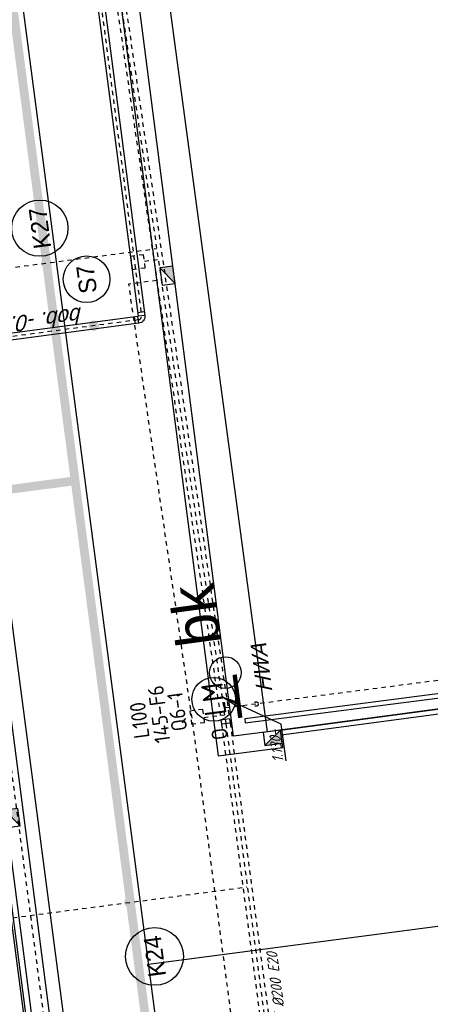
# Model space of a CAD drawing. Header units: metres. Extents: x 118052 to 118564, y 454784 to 455719.
# Tile 43 of 160: x 118246 to 118256, y 455224 to 455247. Entities that reach past the tile are written whole.
import ezdxf
from ezdxf.enums import TextEntityAlignment as Align

# ---------------------------------------------------------------- set-up
doc = ezdxf.new("R2010")
doc.units = ezdxf.units.M
doc.header["$LTSCALE"] = 0.5
for name, pattern in [('DASHED', [19.05, 12.7, -6.35]), ('Tauw_HIDDEN2', [5.6, 4, -1.6]), ('Tauw_L_Center1', [13, 8, -1.67, 1.66, -1.67]), ('Tauw_L_Center2', [6.499, 4, -0.833, 0.833, -0.833])]:
    doc.linetypes.add(name, pattern=pattern)
for name, color, linetype in [('_gebouwen', 7, 'Continuous'), ('_lijngoot', 7, 'Continuous'), ('_molgoot', 7, 'Continuous'), ('_straatkolk', 7, 'Continuous'), ('_tb13', 7, 'Continuous'), ('_verharding', 7, 'Continuous'), ('BHV plan', 7, 'Continuous'), ('EL6312--', 6, 'Continuous'), ('EL_N_A_EB00----REVISIE~-_-----', 1, 'Continuous'), ('KABELLOOP', 6, 'Continuous'), ('Koningsstal VIEUWPORT', 254, 'Continuous'), ('TOPOD25', 6, 'Continuous'), ('ZU_B_-_AL999---LR_pvc125_sdr00__18_^200~-_-----', 1, 'Continuous'), ('ZU_B_-_AL999---LR_pvc200_vbr11__18_^200~-_-----', 1, 'Continuous'), ('ZU_B_-_EL999---LK_pvc125_sdr00~H_-----', 1, 'Tauw_L_Center2'), ('ZU_B_-_EL999---LR_pvc125_sdr00~H_-----', 1, 'Tauw_L_Center2'), ('ZU_B_-_EL999---LR_pvc160_sdr00~H_-----', 1, 'Tauw_L_Center2'), ('ZU_B_-_EL999---LR_pvc200_vbr11~H_-----', 1, 'Tauw_L_Center2'), ('ZU_B_-_EL999---LR_pvc200_vbr11~W_-----', 8, 'Tauw_HIDDEN2'), ('ZU_N_-_AL999---LK_pvc125_sdr34__20_^200~M_-----', 7, 'Continuous'), ('ZU_N_-_AL999---LS_pvc160_vbr11__18_^200~N_-----', 7, 'Continuous'), ('ZU_N_-_AL999---LS_pvc160_vbr11__20_^200~M_-----', 7, 'Continuous'), ('ZU_N_-_EL999---LK_pvc125_sdr34~H_-----', 2, 'Tauw_L_Center2'), ('ZU_N_-_EL999---LS_pvc160_vbr11~H_-----', 2, 'Tauw_L_Center2'), ('ZU_N_-_EL999---LS_pvc160_vbr11~W_-----', 8, 'Continuous'), ('ZU_N_-_EL999---LU_pvc125_sdr34~H_-----', 2, 'Tauw_L_Center2'), ('ZU_N_-_EL999---LW_gvk900_vgr05~H_-----', 2, 'Tauw_L_Center1'), ('ZU_N_-_EL999---LW_gvk900_vgr05~W_-----', 2, 'Continuous'), ('ZU_N_-_EL999---SYM_STRAATKOLK~-_----c', 7, 'Tauw_L_Center2'), ('ZU_N_-_ML999---LK_pvc125_sdr34__20_^200~M_-----', 7, 'Continuous'), ('ZU_N_-_ML999---LS_pvc160_vbr11__20_^200~M_-----', 7, 'Continuous'), ('ZU_N_D_EVRH----ECODRAIN~-_-----', 253, 'Continuous')]:
    doc.layers.add(name, color=color, linetype=linetype)
doc.styles.add('BURO-018', font='Isocp.shx', dxfattribs={"height": 360})
doc.styles.add('BURO-025', font='Isocp.shx', dxfattribs={"height": 500})
doc.styles.add('ROMANS', font='tcb_ltype.shx')
doc.styles.add('TAUW-ISOCP', font='tcb_isocp.shx')
doc.styles.add('tcb_isocp', font='tcb_isocp.shx')
doc.styles.add('WB025', font='ISO.SHX', dxfattribs={"height": 2.5})

# ---------------------------------------------------------------- blocks, each defined once
blk = doc.blocks.new('*U9')
at = {"layer": '_straatkolk'}
blk.add_hatch(color=256, dxfattribs=at).paths.add_polyline_path([(0.2, -0.15), (0.2, 0.15), (-0.2, -0.15)])
blk.add_lwpolyline([(0.2, -0.15), (0.2, 0.15), (-0.2, 0.15), (-0.2, -0.15)], close=True, dxfattribs=at)
blk.add_lwpolyline([(-0.2, -0.15), (0.2, 0.15)], dxfattribs=at)
blk = doc.blocks.new('66')
at = {"linetype": 'Continuous'}
blk.add_circle((0, 0), 0.365, dxfattribs=at)
at = {"linetype": 'Continuous', "style": 'ROMANS'}
blk.add_text('bk', height=1, dxfattribs=at).set_placement((0.683, 0))
blk = doc.blocks.new('E00172')
at = {"color": 0, "linetype": 'Continuous', "const_width": 0.5}
blk.add_lwpolyline([(-2.5, 0.75), (2.5, 0.75)], dxfattribs=at)
at = {"color": 0, "linetype": 'Continuous'}
blk.add_circle((0, 3.5), 2.5, dxfattribs=at)
at = {"color": 0, "linetype": 'Continuous', "style": 'BURO-018'}
for tag, p in [('E_GKAST', (0, 11.5)), ('E_GROEP', (0, 8.5)), ('E_SGROEP', (4.5, 8.5)), ('E_ARMCODE', (0, 3.5)), ('E_SLET', (4.5, 2.5))]:
    blk.add_attdef(tag, text='', height=1.8, dxfattribs=at).set_placement(p, align=Align.MIDDLE)
blk = doc.blocks.new('A$C051E189E')
at = {"layer": 'EL6312--'}
ref = blk.add_blockref('E00172', (34380, -59145), dxfattribs=dict(at, xscale=200.0000000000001, yscale=200.0000000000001, zscale=200.0000000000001, rotation=359.9226929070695))
ref.add_attrib('E_ARMCODE', 'LM', dxfattribs={"layer": '0', "color": 2, "linetype": 'Continuous', "height": 500, "style": 'BURO-025'}).set_placement((34381, -58445), align=Align.MIDDLE)
ref.add_attrib('E_SLET', 'O', dxfattribs={"layer": '0', "color": 1, "linetype": 'Continuous', "height": 360, "style": 'BURO-018'}).set_placement((33574, -58472), align=Align.MIDDLE)
ref.add_attrib('E_GROEP', '145-F6', dxfattribs={"layer": '0', "color": 1, "linetype": 'Continuous', "height": 360, "style": 'BURO-018'}).set_placement((34205, -57156), align=Align.MIDDLE)
ref.add_attrib('E_GKAST', 'L100', dxfattribs={"layer": '0', "color": 1, "linetype": 'Continuous', "height": 360, "style": 'BURO-018'}).set_placement((34125, -56695), align=Align.MIDDLE)
ref.add_attrib('E_SGROEP', 'Q6-1', dxfattribs={"layer": '0', "color": 1, "linetype": 'Continuous', "height": 360, "style": 'BURO-018'}).set_placement((34207, -57577), align=Align.MIDDLE)
blk = doc.blocks.new('A$C6DFC50BF')
at = {"layer": 'KABELLOOP', "linetype": 'DASHED', "const_width": 200}
blk.add_lwpolyline([(39768, -43240), (39768, -55944)], dxfattribs=at)
blk.add_lwpolyline([(186089, -55944), (-17582, -55944)], close=True, dxfattribs=at)
blk = doc.blocks.new('Leidingen')
at = {"layer": 'ZU_B_-_AL999---LR_pvc200_vbr11__18_^200~-_-----'}
for p, q in [((-228618.8, -58), (-227823.9, 1200.1)), ((-229466.5, -58.1), (-228618.8, -58))]:
    blk.add_line(p, q, dxfattribs=at)
blk.add_lwpolyline([(-228079.8, 888.7), (-227823.9, 1200.1), (-227995.3, 835.3)], dxfattribs=at)
at = {"layer": 'ZU_B_-_EL999---LK_pvc125_sdr00~H_-----'}
blk.add_circle((-227640.7, 2200.1), 25, dxfattribs=at)
at = {"layer": 'ZU_B_-_EL999---LR_pvc125_sdr00~H_-----'}
blk.add_circle((-228081.9, 453.5), 50, dxfattribs=at)
at = {"layer": 'ZU_B_-_EL999---LR_pvc160_sdr00~H_-----', "flags": 128}
blk.add_lwpolyline([(-239293.6, 1199), (-239293.6, 1949), (-228440.6, 1950.1), (-218139, 2097.4), (-218139, 1347.4)], dxfattribs=at)
at = {"layer": 'ZU_B_-_EL999---LR_pvc200_vbr11~H_-----'}
blk.add_lwpolyline([(-207690.6, 1496.8), (-228439.9, 1200.1, -0.0035509), (-228441.3, 1200.1), (-240190.6, 1199)], format="xyb", dxfattribs=at)
at = {"layer": 'ZU_B_-_EL999---LR_pvc200_vbr11~W_-----', "linetype": 'Continuous'}
for p, q in [((-228438.5, 1100.1), (-228441.3, 1300.1)), ((-228338.5, 1101.5), (-228341.3, 1301.5))]:
    blk.add_line(p, q, dxfattribs=at)
at = {"layer": 'ZU_B_-_EL999---LR_pvc200_vbr11~W_-----'}
blk.add_lwpolyline([(-207692.1, 1596.8), (-228441.3, 1300.1), (-240190.6, 1299)], dxfattribs=at)
blk.add_lwpolyline([(-207689.2, 1396.8), (-228438.5, 1100.1, -0.0035509), (-228441.3, 1100.1), (-240190.6, 1099)], format="xyb", dxfattribs=at)
at = {"layer": 'ZU_N_-_EL999---LK_pvc125_sdr34~H_-----'}
for points in [[(-231970, 6980.2), (-231970, 7230.2), (-232220, 7230.2), (-232219.6, 1199.7)], [(-217670, 6980.2), (-217670, 7230.2), (-217420, 7230.2), (-217420, 1357.7)], [(-228232.1, 1680.2), (-228232.1, 1203)], [(-217670, 1673.7), (-217670, 1354.1)]]:
    blk.add_lwpolyline(points, dxfattribs=at)
at = {"layer": 'ZU_N_-_EL999---LS_pvc160_vbr11~H_-----'}
blk.add_lwpolyline([(-207400.5, 423.7), (-207400.5, 1809, 0.4139953), (-207482.5, 1891), (-218903.7, 1903.7, -0.413497), (-218985.6, 1985.5), (-219021.4, 23287.2, 0.1255619), (-219031.5, 23326.5), (-220398.1, 25820.2)], format="xyb", dxfattribs=at)
at = {"layer": 'ZU_N_-_EL999---LS_pvc160_vbr11~W_-----', "linetype": 'Continuous'}
for p, q in [((-219065.7, 2065.4), (-218905.7, 2065.7)), ((-219065.6, 1985.4), (-218905.6, 1985.7)), ((-218903.7, 1823.7), (-218903.6, 1983.7)), ((-218823.7, 1823.6), (-218823.6, 1983.6))]:
    blk.add_line(p, q, dxfattribs=at)
at = {"layer": 'ZU_N_-_EL999---LS_pvc160_vbr11~W_-----'}
for points in [[(-207480.5, 423.7), (-207480.5, 1809, 0.4139953), (-207482.5, 1811), (-218903.7, 1823.7, -0.413497), (-219065.6, 1985.4), (-219101.4, 23287.1, 0.1255619), (-219101.7, 23288), (-220468.3, 25781.7)], [(-207320.5, 423.7), (-207320.5, 1809, 0.4139953), (-207482.4, 1971), (-218903.6, 1983.7, -0.413497), (-218905.6, 1985.7), (-218941.4, 23287.4, 0.1255619), (-218961.3, 23364.9), (-220328, 25858.6)]]:
    blk.add_lwpolyline(points, format="xyb", dxfattribs=at)
at = {"layer": 'ZU_N_-_EL999---LU_pvc125_sdr34~H_-----'}
blk.add_lwpolyline([(-228107.8, -13577.1), (-228080.5, 1205.2)], dxfattribs=at)
at = {"layer": 'ZU_N_-_EL999---LW_gvk900_vgr05~H_-----'}
blk.add_lwpolyline([(-241353.5, 8700.8), (-241353.5, 7410.2, 0.4142136), (-240156.5, 6213.2), (-134155.4, 6213.2, 0.4142136), (-132958.4, 7410.2), (-132958.4, 9548.4)], format="xyb", dxfattribs=at)
at = {"layer": 'ZU_N_-_EL999---LW_gvk900_vgr05~W_-----'}
for points in [[(-241803.5, 8700.8), (-241803.5, 7410.2, 0.4142136), (-240156.5, 5763.2), (-134155.4, 5763.2, 0.4142136), (-132508.4, 7410.2), (-132508.4, 9548.4)], [(-240903.5, 8700.8), (-240903.5, 7410.2, 0.4142136), (-240156.5, 6663.2), (-134155.4, 6663.2, 0.4142136), (-133408.4, 7410.2), (-133408.4, 9548.4)]]:
    blk.add_lwpolyline(points, format="xyb", dxfattribs=at)
at = {"layer": 'ZU_N_-_EL999---SYM_STRAATKOLK~-_----c', "lineweight": -3}
for points in [[(-228345.7, 1680.2), (-228045.7, 1680.2), (-228045.7, 1980.2), (-228345.7, 1980.2)], [(-217820, 1673.7), (-217520, 1673.7), (-217520, 1973.7), (-217820, 1973.7)]]:
    blk.add_lwpolyline(points, close=True, dxfattribs=at)
at = {"layer": 'ZU_N_-_ML999---LK_pvc125_sdr34__20_^200~M_-----', "flags": 128}
for points in [[(-232219.8, 3929.8, 0, 0, 0), (-232105.4, 3966.1, 0, 91.8, 0), (-232114.1, 3963.3, 91.8, 169.7, 0), (-232138.9, 3955.4, 169.7, 221.7, 0), (-232176, 3943.7, 221.7, 240, 0), (-232219.8, 3929.8, 240, 221.7, 0), (-232263.6, 3916, 221.7, 169.7, 0), (-232300.7, 3904.2, 169.7, 91.8, 0), (-232325.5, 3896.3, 91.8, 0, 0), (-232334.2, 3893.6, 0, 0, 0), (-232219.8, 3929.8, 0, 0, 0), (-232890.2, 3717.4, 0, 0, 0)], [(-217420, 3908.5, 0, 0, 0), (-217539.8, 3901.7, 0, 91.8, 0), (-217530.6, 3902.2, 91.8, 169.7, 0), (-217504.7, 3903.7, 169.7, 221.7, 0), (-217465.8, 3905.9, 221.7, 240, 0), (-217420, 3908.5, 240, 221.7, 0), (-217374.1, 3911.1, 221.7, 169.7, 0), (-217335.2, 3913.4, 169.7, 91.8, 0), (-217309.3, 3914.8, 91.8, 0, 0), (-217300.2, 3915.4, 0, 0, 0), (-217420, 3908.5, 0, 0, 0), (-217251.3, 3918.1, 0, 0, 0)]]:
    blk.add_lwpolyline(points, format="xyseb", dxfattribs=at)
at = {"layer": 'ZU_N_-_ML999---LK_pvc125_sdr34__20_^200~M_-----'}
for centre, radius in [((-216606.6, 3954.8), 645.8), ((-233523, 3517), 663.8)]:
    blk.add_circle(centre, radius, dxfattribs=at)
at = {"layer": 'ZU_N_-_ML999---LS_pvc160_vbr11__20_^200~M_-----', "flags": 128}
blk.add_lwpolyline([(-218986.9, 3019.1, 0, 0, 0), (-219106.9, 3015.8, 0, 91.8, 0), (-219097.7, 3016, 91.8, 169.7, 0), (-219071.8, 3016.7, 169.7, 221.7, 0), (-219032.8, 3017.8, 221.7, 240, 0), (-218986.9, 3019.1, 240, 221.7, 0), (-218941, 3020.4, 221.7, 169.7, 0), (-218902.1, 3021.5, 169.7, 91.8, 0), (-218876.1, 3022.3, 91.8, 0, 0), (-218867, 3022.5, 0, 0, 0), (-218986.9, 3019.1, 0, 0, 0), (-218443.5, 3027.9, 0, 0, 0)], format="xyseb", dxfattribs=at)
at = {"layer": 'ZU_N_-_ML999---LS_pvc160_vbr11__20_^200~M_-----'}
blk.add_circle((-217908.8, 3043), 534.9, dxfattribs=at)
at = {"layer": 'ZU_N_D_EVRH----ECODRAIN~-_-----'}
for p, q in [((-228481.7, 756.7), (-228508, -13876.9)), ((-228381.7, 756.7), (-228481.7, 756.7)), ((-228408, -13876.9), (-228381.7, 756.7))]:
    blk.add_line(p, q, dxfattribs=at)
at = {"layer": 'EL_N_A_EB00----REVISIE~-_-----'}
for name in ['A$C051E189E', 'A$C6DFC50BF']:
    blk.add_blockref(name, (-262229.9, 59850.1), dxfattribs=at)
at = {"layer": 'TOPOD25', "xscale": 999.9999999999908, "yscale": 999.9999999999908, "zscale": 999.9999999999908, "rotation": 0.2803370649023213}
blk.add_blockref('66', (-227275.4, 1060), dxfattribs=at)
at = {"layer": 'ZU_B_-_AL999---LR_pvc125_sdr00__18_^200~-_-----', "style": 'TAUW-ISOCP', "oblique": 20.00024}
blk.add_text('HWA', height=360, rotation=0.00544, dxfattribs=at).set_placement((-227850.6, 44.9))
at = {"layer": 'ZU_B_-_AL999---LR_pvc200_vbr11__18_^200~-_-----', "style": 'WB025', "oblique": 20.00024}
blk.add_text('1.130-', height=250, rotation=0.00544, dxfattribs=at).set_placement((-229482.6, -1.8))
at = {"layer": 'ZU_B_-_EL999---LR_pvc200_vbr11~H_-----', "style": 'WB025', "oblique": 18}
blk.add_text('PVC %%c200 E20', height=250, rotation=0.00544, dxfattribs=at).set_placement((-235741.2, 716.3))
at = {"layer": 'ZU_N_-_AL999---LK_pvc125_sdr34__20_^200~M_-----', "style": 'tcb_isocp'}
for s, p in [('K27', (-216606.6, 3954.8)), ('K24', (-233523, 3517))]:
    blk.add_text(s, height=400, dxfattribs=at).set_placement(p, align=Align.MIDDLE)
at = {"layer": 'ZU_N_-_AL999---LS_pvc160_vbr11__18_^200~N_-----', "style": 'tcb_isocp', "oblique": 20.00024}
blk.add_text('bob. -0.700', height=360, rotation=90.0975, dxfattribs=at).set_placement((-218527.4, 3227.3))
at = {"layer": 'ZU_N_-_AL999---LS_pvc160_vbr11__20_^200~M_-----', "style": 'tcb_isocp'}
blk.add_text('S7', height=400, dxfattribs=at).set_placement((-217908.8, 3043), align=Align.MIDDLE)

msp = doc.modelspace()

# ---------------------------------------------------------------- linework, layer by layer
at = {"layer": '_gebouwen'}
msp.add_lwpolyline([(118256.819, 455251.951), (118263.902, 455252.736), (118266.473, 455232.299), (118251.916, 455230.356), (118249.17, 455250.748), (118249.53, 455250.878), (118249.017, 455254.771), (118246.679, 455273.5), (118258.365, 455275.049), (118258.589, 455273.376), (118258.396, 455273.345), (118259.072, 455268.052), (118254.729, 455267.48), (118256.464, 455254.592)], close=True, dxfattribs=at)
at = {"layer": '_lijngoot'}
msp.add_lwpolyline([(118266.473, 455232.299), (118266.489, 455232.18), (118252.228, 455230.277), (118252.212, 455230.395), (118266.473, 455232.299)], dxfattribs=at)
at = {"layer": '_molgoot'}
msp.add_lwpolyline([(118203.385, 455307.766), (118205.328, 455312.09, -0.275334), (118207.434, 455313.641), (118220.659, 455315.32), (118229.672, 455316.463, -0.43143), (118235.529, 455311.609), (118237.765, 455294.235), (118240.11, 455276.475, -0.407867), (118235.608, 455270.307), (118213.295, 455267.34), (118214.012, 455261.941, -0.385506), (118212, 455259.169), (118210.875, 455259.035), (118211.232, 455256.139), (118214.247, 455253.892), (118218.391, 455254.397), (118217.759, 455259.426, -0.416884), (118219.86, 455262.091), (118228.47, 455263.218), (118236.412, 455264.261, -0.442244), (118242.283, 455259.489), (118243.678, 455249.303), (118245.523, 455234.588), (118248.05, 455215.122)], format="xyb", dxfattribs=at)
msp.add_lwpolyline([(118242.698, 455292.175), (118250.786, 455229.804), (118252.264, 455229.998), (118252.212, 455230.395)], dxfattribs=at)
at = {"layer": '_tb13'}
for points in [[(118216.029, 455172.092), (118217.452, 455173.389), (118222.417, 455174.064), (118223.093, 455168.911), (118226.422, 455169.346, 0.212013), (118231.747, 455167.463), (118245.927, 455169.369, 0.4384), (118252.453, 455177.341), (118250.756, 455190.094), (118247.524, 455215.054), (118244.997, 455234.521), (118243.152, 455249.234), (118241.755, 455259.439, 0.443932), (118236.486, 455263.736), (118228.539, 455262.693), (118219.924, 455261.565, 0.417446), (118218.285, 455259.491), (118218.983, 455253.935), (118214.101, 455253.34), (118212.723, 455254.362)], [(118216.116, 455171.996), (118217.51, 455173.266), (118222.306, 455173.918), (118222.981, 455168.766), (118226.376, 455169.211, 0.209949), (118231.761, 455167.334), (118245.944, 455169.24, 0.435062), (118252.591, 455177.288), (118250.885, 455190.111), (118247.653, 455215.071), (118245.126, 455234.537), (118243.281, 455249.251), (118241.885, 455259.451, 0.443492), (118236.468, 455263.865), (118228.522, 455262.822), (118219.908, 455261.694, 0.417287), (118218.156, 455259.475), (118218.838, 455254.048), (118214.137, 455253.475), (118212.805, 455254.468)]]:
    msp.add_lwpolyline(points, format="xyb", dxfattribs=at)
at = {"layer": '_verharding'}
msp.add_lwpolyline([(118251.916, 455230.356), (118251.132, 455230.253), (118248.058, 455254.113), (118245.354, 455275.934), (118246.343, 455276.067), (118246.679, 455273.5)], dxfattribs=at)
at = {"layer": 'BHV plan', "color": 2, "linetype": 'Continuous'}
for p, q in [((118256.564, 455168.784), (118230.082, 455370.759)), ((118279.981, 455229.066), (118249.19, 455225.029))]:
    msp.add_line(p, q, dxfattribs=at)

# ---------------------------------------------------------------- block references
at = {"layer": '_molgoot'}
for p, rotation in [((118249.621, 455240.804), 97.45761760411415), ((118252.033, 455230.221), 7.457617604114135), ((118246.076, 455228.385), 97.45761760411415)]:
    msp.add_blockref('*U9', p, dxfattribs=dict(at, rotation=rotation))
at = {"layer": 'Koningsstal VIEUWPORT', "color": 6, "xscale": 0.0009975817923, "yscale": 0.0009975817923, "zscale": 0.0009975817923, "rotation": 97.46987594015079}
msp.add_blockref('Leidingen', (118222.52, 455456.651), dxfattribs=at)

doc.saveas('drawing.dxf')
